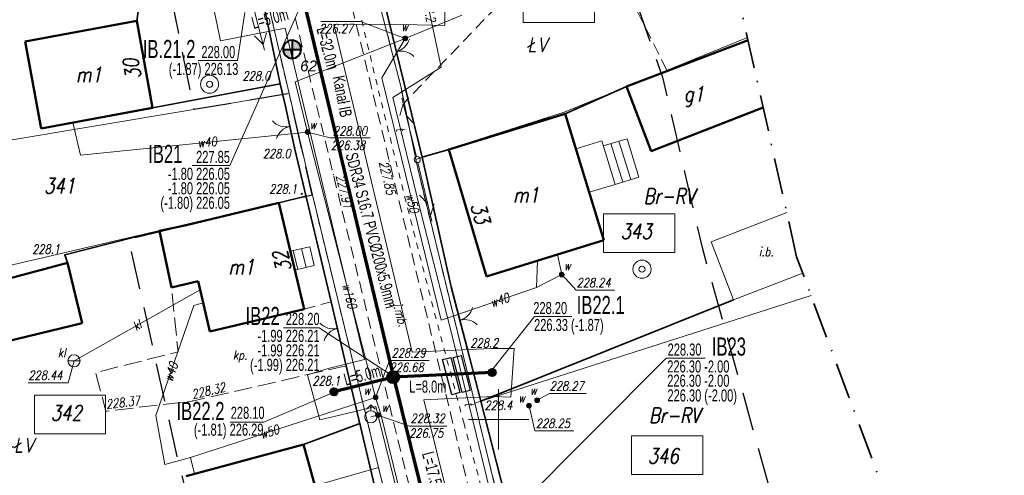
# Model space of a CAD drawing. Header units: millimetres. Extents: x 7436010 to 7436992, y 5663514 to 5666647.
# Tile 14 of 73: x 7436260 to 7436342, y 5663845 to 5663883. Entities that reach past the tile are written whole.
import ezdxf
from ezdxf.enums import TextEntityAlignment as Align

# ---------------------------------------------------------------- set-up
doc = ezdxf.new("R2010")
doc.units = ezdxf.units.MM
doc.header["$PDSIZE"] = 1
for name, pattern in [('$0$HIDDEN', [9.525, 6.35, -3.175]), ('1', [0]), ('2_EGBU_A', [0]), ('3', [1, 0.5, -0.5]), ('GAK', [3.5, 2, -0.75, 0, -0.75]), ('GDE', [0]), ('GUZ', [1.5, 1, -0.5]), ('KOC', [2, 1.5, -0.5]), ('KOU', [1.5, 1, -0.5])]:
    doc.linetypes.add(name, pattern=pattern)
for name, color, linetype, lineweight in [('1 OGRODZENIE', 7, 'BGT', 35), ('15 PRZEWODY KL', 34, 'Continuous', 18), ('2 BRAMY FURTKI', 7, 'Continuous', 18), ('27 ZASUWY WODOCIĄGOWE ISTN', 5, 'Continuous', 18), ('30 WODOCIĄGI ISTN', 5, 'Continuous', 18), ('31 SZAMBO OSADNIK', 34, 'Continuous', 18), ('34 CHODNIKI KP BT', 7, 'KOC', 18), ('41 INNA BUDOWLA', 7, 'Continuous', 18), ('42 RZĘDNE WODOCIĄG', 5, 'Continuous', 18), ('43 RZĘDNE KL', 34, 'Continuous', 18), ('_AA_Kanalizacja grawitacyjna - trasa', 244, 'Continuous', 70), ('_AA_Odcinki boczne grawitacyjne 160mm - trasa', 30, 'Continuous', 70), ('_AA_Studnia kanalizacyjna bet.1000mm - symbol', 24, 'Continuous', 40), ('_AA_Studnia kanalizacyjna PP 600mm - symbol', 24, 'Continuous', 40), ('_DZIAŁKI DO POZWOLENIA', 110, 'Continuous', 9), ('_GG_Otwory geologiczne - symbole', 10, 'Continuous', 40), ('_J_rury AROT', 1, 'Continuous', 30), ('_LINIA ROZ.LOKA', 4, '$0$HIDDEN', 30), ('DZIALKI_SYT-WYS_T_0', 7, 'Continuous', 18), ('EADTD_T_0', 7, 'Continuous', 18), ('EBTPO_L_6', 7, '1', 18), ('EDZPD_L_1', 7, 'GDE', 18), ('EGBB_E_T_0', 7, 'Continuous', 18), ('EGBB_L_0', 7, '2_EGBU_A', 50), ('EUZOU_T_0', 96, 'Continuous', 18), ('GG_otwory_geologiczne_geolog', 10, 'Continuous', 40), ('Linie_odn', 7, 'Continuous', 9), ('obszar odziaływania inwestcyji', 80, 'Continuous', 20), ('Podzial_sekcyjny_krzyze', 7, 'Continuous', 13), ('PunPOMIAR1', 7, 'Continuous', 18), ('PunPOMIAR2', 7, 'Continuous', 18), ('RzedPOMIAR1', 7, 'Continuous', 18), ('RzedPOMIAR2', 7, 'Continuous', 18), ('SDROK_T_0', 7, 'Continuous', 18), ('SDRPK_L_1', 7, 'KOU', 18), ('SIEC_ENERGETYCZNA_L_0', 1, '3', 18), ('SZOPO_L_0', 7, 'BGT', 35), ('SZOPO_T_0', 7, 'Continuous', 18), ('UEEPA_T_3', 1, 'Continuous', 18), ('UTTOC_T_0', 30, 'Continuous', 18), ('UTTOO_T_0', 30, 'Continuous', 18), ('UTTPA_T_2', 30, 'Continuous', 18), ('UTTPO_L_1', 30, '1', 18), ('UWWOA_T_0', 5, 'Continuous', 18), ('UWWOO_T_0', 5, 'Continuous', 18), ('UWWPA_T_0', 5, 'Continuous', 18), ('UWWPA_T_1', 5, 'Continuous', 18), ('UWWPA_T_3', 5, 'Continuous', 18), ('UWWPO_L_1', 5, '1', 18), ('UŻYTKI LINIE', 96, 'GUZ', 18), ('UŻYTKI OZNACZENIE', 96, 'Continuous', 18), ('WEKTOR WODOCIĄGI wo', 5, 'Continuous', 18), ('WUKOS_T_0', 7, 'Continuous', 18), ('WUKOS_T_1', 7, 'Continuous', 18), ('ZAKRES MAPY', 1, 'GAK', 35)]:
    doc.layers.add(name, color=color, linetype=linetype, lineweight=lineweight)
for name, color, linetype in [('_AA_Studnia kanalizacyjna bet.1000mm - plamki', 255, 'Continuous'), ('_AA_Studnia kanalizacyjna PP 600mm - plamki', 24, 'Continuous'), ('_map', 7, 'Continuous'), ('TEKST ks przyłącz korek', 32, 'Continuous'), ('TEKST ks przyłącz L _ i', 32, 'Continuous'), ('TEKST ks sieć L _ i', 244, 'Continuous'), ('TEKST ks studnia', 244, 'Continuous')]:
    doc.layers.add(name, color=color, linetype=linetype)
doc.styles.add('K1_ACAD', font='romans.shx', dxfattribs={"width": 0.8, "oblique": 12})
doc.styles.add('PLAN 1 pop.', font='ARIALN.TTF', dxfattribs={"width": 0.8})
doc.styles.add('PLAN 2 pop.', font='ARIALN.TTF', dxfattribs={"width": 0.8})
doc.linetypes.add('BGT', pattern='A,3.75,[133,ltypeshp.shx,S=0.1875,R=0,X=0,Y=0],3.75', length=7.5)

# ---------------------------------------------------------------- blocks, each defined once
blk = doc.blocks.new('BGB')
at = {"linetype": 'Continuous'}
for centre, start, end in [((-1.5, 0), 359.99955, 60), ((1.5, 0), 120, 180.00045)]:
    blk.add_arc(centre, 1.5, start, end, dxfattribs=at)
blk = doc.blocks.new('SUPE04')
at = {"linetype": 'Continuous'}
for p, q in [((0.25, 0), (5.25, 0)), ((3.9, 0.5), (4.76605, 0)), ((4.76605, 0), (3.9, -0.5))]:
    blk.add_line(p, q, dxfattribs=at)
blk = doc.blocks.new('SUSM04_01')
at = {"linetype": 'Continuous'}
blk.add_circle((0, 0), 0.25, dxfattribs=at)
blk = doc.blocks.new('SUPT01')
at = {"linetype": 'Continuous'}
for p, q in [((0.25, 0), (5.25, 0)), ((3.76605, 0), (2.9, -0.5)), ((3.9, 0.5), (4.76605, 0))]:
    blk.add_line(p, q, dxfattribs=at)
blk = doc.blocks.new('SUUS25')
at = {"linetype": 'Continuous'}
for radius in [0.2, 0.175, 0.15, 0.125, 0.1, 0.075, 0.05, 0.025, 0.00715]:
    blk.add_circle((0, 0), radius, dxfattribs=at)
blk = doc.blocks.new('SUUS02')
at = {"linetype": 'Continuous'}
for p, q in [((0, 1), (-0.35355, 0.64645)), ((0, 1), (0.35355, 0.64645)), ((0, 0.5), (0, 1))]:
    blk.add_line(p, q, dxfattribs=at)
blk.add_circle((0, 0), 0.5, dxfattribs=at)
blk = doc.blocks.new('STD')
at = {"linetype": 'Continuous'}
for radius in [0.75, 0.25]:
    blk.add_circle((0, 0), radius, dxfattribs=at)
blk = doc.blocks.new('WSP')
at = {"linetype": 'Continuous'}
blk.add_circle((0, 0), 0.045, dxfattribs=at)
blk = doc.blocks.new('ZAS')
at = {"linetype": 'Continuous'}
for radius in [0.2, 0.175, 0.15, 0.125, 0.1, 0.075, 0.05, 0.025, 0.00715]:
    blk.add_circle((0, 0), radius, dxfattribs=at)
blk = doc.blocks.new('SZB')
at = {"linetype": 'Continuous'}
blk.add_line((-0.5, 0), (0.5, 0), dxfattribs=at)
blk.add_circle((0, 0), 0.5, dxfattribs=at)
blk = doc.blocks.new('STUDZ')
at = {"layer": '1 OGRODZENIE', "flags": 128}
for points in [[(7436287.37, 5663897.23), (7436287.88, 5663895.26), (7436287.77, 5663894.26), (7436289.05, 5663889.38), (7436289.61, 5663888.58), (7436290.89, 5663883.13), (7436292.19, 5663877.83), (7436293.66, 5663871.74)], [(7436278.6, 5663892.86), (7436278.97, 5663892.14), (7436280.37, 5663885.29), (7436270.15, 5663883.79), (7436270.048, 5663883.033)], [(7436271.336, 5663875.813), (7436281.92, 5663877.8), (7436280.37, 5663885.29)], [(7436283.111, 5663872.492), (7436282.32, 5663876.06), (7436281.92, 5663877.8)], [(7436293.66, 5663871.74), (7436295.893, 5663872.369)], [(7436293.66, 5663871.74), (7436296.062, 5663860.982)], [(7436271.927, 5663865.632), (7436264.08, 5663863.64), (7436264.319, 5663862.984)], [(7436298.54, 5663851.513), (7436319.45, 5663859.91)]]:
    blk.add_lwpolyline(points, dxfattribs=at)
at = {"layer": '15 PRZEWODY KL', "flags": 128}
blk.add_lwpolyline([(7436264.85, 5663854.86), (7436275.294, 5663860.737)], dxfattribs=at)
at = {"layer": '30 WODOCIĄGI ISTN', "flags": 128}
blk.add_lwpolyline([(7436303.148, 5663860.918), (7436305.23, 5663862), (7436304.875, 5663863.657)], dxfattribs=at)
at = {"layer": '34 CHODNIKI KP BT', "flags": 128}
blk.add_lwpolyline([(7436287.384, 5663854.436), (7436274.64, 5663851.52), (7436267.49, 5663850.68), (7436266.63, 5663853.88), (7436273.46, 5663855.6), (7436272.923, 5663860.942), (7436275.122, 5663861.465), (7436276.107, 5663857.295), (7436283.896, 5663859.144), (7436286.133, 5663859.749), (7436287.384, 5663854.436)], dxfattribs=at)
at = {"layer": '41 INNA BUDOWLA', "flags": 128}
for points in [[(7436317.591, 5663864.718), (7436323.853, 5663867.14)], [(7436319.45, 5663859.91), (7436317.591, 5663864.718)], [(7436319.45, 5663859.91), (7436325.179, 5663862.125)]]:
    blk.add_lwpolyline(points, dxfattribs=at)
at = {"layer": '42 RZĘDNE WODOCIĄG', "flags": 128}
for points in [[(7436305.23, 5663862), (7436306.418, 5663860.721), (7436309.605, 5663860.721)], [(7436303.19, 5663851.59), (7436304.221, 5663852.151), (7436307.258, 5663852.151)], [(7436302.52, 5663851.14), (7436303.007, 5663849.05), (7436306.224, 5663849.05)]]:
    blk.add_lwpolyline(points, dxfattribs=at)
at = {"layer": '43 RZĘDNE KL', "flags": 128}
blk.add_lwpolyline([(7436261.05, 5663853.023), (7436264.362, 5663853.023), (7436264.85, 5663854.86)], dxfattribs=at)
at = {"layer": 'EBTPO_L_6'}
for p, q in [((7436306.395, 5663872.419), (7436308.541, 5663873.079)), ((7436308.541, 5663873.079), (7436309.647, 5663869.476)), ((7436308.67, 5663872.658), (7436310.636, 5663873.261)), ((7436310.275, 5663869.669), (7436309.298, 5663872.85)), ((7436310.944, 5663869.875), (7436309.967, 5663873.056)), ((7436311.613, 5663870.08), (7436310.636, 5663873.261)), ((7436309.647, 5663869.476), (7436311.613, 5663870.08)), ((7436307.501, 5663868.817), (7436309.647, 5663869.476)), ((7436282.758, 5663863.93), (7436284.366, 5663864.312)), ((7436283.004, 5663863.988), (7436283.377, 5663862.422)), ((7436283.685, 5663864.15), (7436284.058, 5663862.584)), ((7436284.366, 5663864.312), (7436284.739, 5663862.746)), ((7436283.13, 5663862.364), (7436284.739, 5663862.746))]:
    blk.add_line(p, q, dxfattribs=at)
at = {"layer": 'EDZPD_L_1'}
for p, q in [((7436282.649, 5663876.996), (7436280.847, 5663884.808)), ((7436291.924, 5663877.505), (7436290.253, 5663883.997)), ((7436305.436, 5663875.454), (7436320.604, 5663881.633)), ((7436282.649, 5663876.996), (7436254.678, 5663872.31)), ((7436284.582, 5663868.615), (7436282.649, 5663876.996)), ((7436293.148, 5663871.537), (7436291.924, 5663877.505)), ((7436293.148, 5663871.537), (7436305.436, 5663875.454)), ((7436293.303, 5663870.782), (7436293.148, 5663871.537)), ((7436298.029, 5663851.349), (7436293.303, 5663870.782)), ((7436257.2, 5663862.227), (7436284.582, 5663868.615)), ((7436284.582, 5663868.615), (7436290.066, 5663846.007)), ((7436298.029, 5663851.349), (7436325.871, 5663860.267)), ((7436298.029, 5663851.349), (7436300.076, 5663842.932)), ((7436270.39, 5663840.427), (7436290.066, 5663846.007)), ((7436290.066, 5663846.007), (7436291.344, 5663840.752))]:
    blk.add_line(p, q, dxfattribs=at)
at = {"layer": 'EGBB_L_0'}
for p, q in [((7436260.809, 5663881.323), (7436270.048, 5663883.033)), ((7436270.048, 5663883.033), (7436271.336, 5663875.813)), ((7436260.809, 5663881.323), (7436262.137, 5663874.113)), ((7436310.579, 5663877.576), (7436320.65, 5663881.428)), ((7436310.579, 5663877.576), (7436312.625, 5663872.227)), ((7436262.137, 5663874.113), (7436271.336, 5663875.813)), ((7436295.893, 5663872.369), (7436305.501, 5663875.33)), ((7436305.501, 5663875.33), (7436308.723, 5663864.841)), ((7436312.625, 5663872.227), (7436321.904, 5663875.835)), ((7436295.893, 5663872.369), (7436299.005, 5663861.85)), ((7436274.017, 5663866.074), (7436281.806, 5663867.933)), ((7436281.806, 5663867.933), (7436283.896, 5663859.144)), ((7436271.927, 5663865.632), (7436274.017, 5663866.074)), ((7436271.927, 5663865.632), (7436272.923, 5663860.942)), ((7436299.005, 5663861.85), (7436308.723, 5663864.841)), ((7436252.311, 5663859.761), (7436264.319, 5663862.984)), ((7436264.319, 5663862.984), (7436265.525, 5663857.964)), ((7436272.923, 5663860.942), (7436275.122, 5663861.465)), ((7436275.122, 5663861.465), (7436276.107, 5663857.295)), ((7436276.107, 5663857.295), (7436283.896, 5663859.144)), ((7436253.437, 5663855.061), (7436265.525, 5663857.964)), ((7436274.13, 5663845.311), (7436283.858, 5663847.911)), ((7436283.858, 5663847.911), (7436286.439, 5663838.652))]:
    blk.add_line(p, q, dxfattribs=at)
at = {"layer": 'Podzial_sekcyjny_krzyze', "color": 7, "lineweight": 13}
for p, q in [((7436300, 5663847.5), (7436300, 5663852.5)), ((7436297.5, 5663850), (7436302.5, 5663850))]:
    blk.add_line(p, q, dxfattribs=at)
at = {"layer": 'PunPOMIAR1'}
for p in [(7436281.92, 5663877.8), (7436264.08, 5663863.64)]:
    blk.add_point(p, dxfattribs=at)
at = {"layer": 'PunPOMIAR2'}
for p in [(7436290.955, 5663871.415), (7436286.321, 5663870.292), (7436274.64, 5663851.52), (7436267.49, 5663850.68)]:
    blk.add_point(p, dxfattribs=at)
at = {"layer": 'SDRPK_L_1'}
for p, q in [((7436297.988, 5663842.388), (7436286.771, 5663888.68)), ((7436282.098, 5663887.657), (7436293.376, 5663841.282))]:
    blk.add_line(p, q, dxfattribs=at)
at = {"layer": 'SIEC_ENERGETYCZNA_L_0'}
for p, q in [((7436289.711, 5663878.69), (7436288.551, 5663883.554)), ((7436290.89, 5663873.832), (7436289.711, 5663878.69)), ((7436292.1, 5663868.98), (7436290.89, 5663873.832)), ((7436293.329, 5663864.134), (7436292.1, 5663868.98)), ((7436294.579, 5663859.292), (7436293.329, 5663864.134)), ((7436295.848, 5663854.456), (7436294.579, 5663859.292)), ((7436297.145, 5663849.627), (7436295.848, 5663854.456)), ((7436298.821, 5663843.466), (7436297.145, 5663849.627))]:
    blk.add_line(p, q, dxfattribs=at)
at = {"layer": 'SZOPO_L_0'}
for p, q in [((7436305.501, 5663875.33), (7436310.579, 5663877.576)), ((7436283.111, 5663872.492), (7436286.133, 5663859.749)), ((7436281.806, 5663867.933), (7436284.056, 5663868.509)), ((7436297.396, 5663855.916), (7436296.062, 5663860.982)), ((7436286.133, 5663859.749), (7436287.384, 5663854.436)), ((7436298.54, 5663851.513), (7436297.396, 5663855.916)), ((7436287.384, 5663854.436), (7436290.878, 5663839.653)), ((7436300.485, 5663843.831), (7436298.54, 5663851.513)), ((7436288.51, 5663849.673), (7436283.858, 5663847.911))]:
    blk.add_line(p, q, dxfattribs=at)
at = {"layer": 'UTTPO_L_1'}
for p, q in [((7436295.257, 5663879.186), (7436292.862, 5663890.439)), ((7436291.235, 5663876.674), (7436295.257, 5663879.186)), ((7436293.537, 5663867.29), (7436291.235, 5663876.674)), ((7436296.296, 5663856.378), (7436293.537, 5663867.29)), ((7436300.919, 5663837.382), (7436296.296, 5663856.378))]:
    blk.add_line(p, q, dxfattribs=at)
at = {"layer": 'UWWOA_T_0'}
for p, q in [((7436285.274, 5663882.968), (7436288.564, 5663882.968)), ((7436292.266, 5663881.573), (7436288.564, 5663882.968)), ((7436284.187, 5663873.809), (7436286.056, 5663873.322)), ((7436286.056, 5663873.322), (7436289.379, 5663873.322)), ((7436289.815, 5663851.831), (7436290.974, 5663854.893)), ((7436290.974, 5663854.893), (7436294.263, 5663854.893)), ((7436290.013, 5663850.359), (7436292.623, 5663849.44)), ((7436292.623, 5663849.44), (7436295.706, 5663849.44))]:
    blk.add_line(p, q, dxfattribs=at)
at = {"layer": 'UŻYTKI LINIE', "flags": 128}
for points in [[(7436291.78, 5664098.98), (7436285.17, 5664074.32), (7436277.728, 5664045.894), (7436275.415, 5664037.05), (7436267.398, 5664006.396), (7436265.736, 5663990.877), (7436266.97, 5663974.93), (7436271.21, 5663959.1), (7436275.289, 5663945.265), (7436279.247, 5663930.759), (7436282.686, 5663916.782), (7436290.253, 5663883.997), (7436291.924, 5663877.505), (7436293.148, 5663871.537), (7436293.303, 5663870.782), (7436298.029, 5663851.349), (7436300.076, 5663842.932), (7436302.735, 5663832.544), (7436306.06, 5663818.61), (7436309.78, 5663804.08), (7436311.416, 5663799.459), (7436315.724, 5663789.291), (7436324.768, 5663771.514)], [(7436299.772, 5663807.815), (7436293.961, 5663830.527), (7436291.344, 5663840.752), (7436290.066, 5663846.007), (7436284.582, 5663868.615), (7436282.649, 5663876.996), (7436280.847, 5663884.808), (7436280.017, 5663888.28), (7436279.105, 5663892.097), (7436273.464, 5663915.703), (7436268.413, 5663936.84), (7436267.384, 5663941.146), (7436261.76, 5663962.545), (7436257.825, 5663977.517), (7436257.715, 5663985.662), (7436257.599, 5663994.26), (7436254.813, 5664004.471), (7436251.468, 5664016.728), (7436250.549, 5664027.072), (7436249.484, 5664037.267), (7436248.356, 5664048.169), (7436248.671, 5664065.433), (7436248.805, 5664072.792)], [(7436313.942, 5663878.919), (7436307.365, 5663892.019), (7436292.184, 5663876.238)], [(7436313.942, 5663878.919), (7436305.436, 5663875.454), (7436293.148, 5663871.537)]]:
    blk.add_lwpolyline(points, dxfattribs=at)
at = {"layer": 'WEKTOR WODOCIĄGI wo'}
for p, q in [((7436292.266, 5663881.573), (7436296.966, 5663883.508)), ((7436292.266, 5663881.573), (7436283.157, 5663877.973)), ((7436290.328, 5663878.296), (7436292.266, 5663881.573)), ((7436283.157, 5663877.973), (7436284.187, 5663873.809)), ((7436295.245, 5663858.234), (7436290.328, 5663878.296)), ((7436265.377, 5663871.898), (7436264.754, 5663874.597)), ((7436284.187, 5663873.809), (7436265.377, 5663871.898)), ((7436289.815, 5663851.831), (7436284.187, 5663873.809)), ((7436303.148, 5663860.918), (7436295.245, 5663858.234)), ((7436271.626, 5663850.334), (7436274.78, 5663859.443)), ((7436274.78, 5663859.443), (7436275.545, 5663859.674)), ((7436289.815, 5663851.831), (7436274.488, 5663846.841)), ((7436289.815, 5663851.831), (7436290.247, 5663850.43)), ((7436272.364, 5663846.272), (7436271.626, 5663850.334)), ((7436290.013, 5663850.359), (7436289.426, 5663850.215)), ((7436290.247, 5663850.43), (7436290.013, 5663850.359)), ((7436290.247, 5663850.43), (7436293.423, 5663837.605)), ((7436274.488, 5663846.841), (7436272.364, 5663846.272)), ((7436274.488, 5663846.841), (7436274.813, 5663845.493))]:
    blk.add_line(p, q, dxfattribs=at)
at = {"layer": 'ZAKRES MAPY', "ltscale": 1.5}
blk.add_lwpolyline([(7436214.315, 5664064.98), (7436222.617, 5664010.816), (7436230.123, 5663943.985), (7436248.646, 5663869.319), (7436257.812, 5663817.454), (7436225.282, 5663809.488), (7436239.132, 5663761.426), (7436291.452, 5663747.945), (7436357.743, 5663551.419), (7436423.009, 5663550.191), (7436426.818, 5663608.651), (7436394.875, 5663706.241), (7436353.301, 5663786.617), (7436324.674, 5663863.48), (7436302.117, 5663964.099), (7436300.945, 5664023.124)], dxfattribs=at)
at = {"layer": '2 BRAMY FURTKI'}
for p, rotation in [((7436291.54, 5663880.48), 283.781597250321), ((7436282.715, 5663874.276), 102.4998996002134)]:
    blk.add_blockref('BGB', p, dxfattribs=dict(at, rotation=rotation))
at = {"layer": '27 ZASUWY WODOCIĄGOWE ISTN', "rotation": 264.6899967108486}
for p in [(7436305.23, 5663862), (7436303.19, 5663851.59), (7436302.52, 5663851.14)]:
    blk.add_blockref('ZAS', p, dxfattribs=at)
at = {"layer": '31 SZAMBO OSADNIK'}
blk.add_blockref('SZB', (7436264.85, 5663854.86), dxfattribs=at)
at = {"layer": 'SZOPO_T_0'}
for p, rotation in [((7436296.788, 5663858.226), 284.752468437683), ((7436286.651, 5663857.549), 103.2495281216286)]:
    blk.add_blockref('BGB', p, dxfattribs=dict(at, rotation=rotation))
at = {"layer": 'UEEPA_T_3', "rotation": 284.3944299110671}
blk.add_blockref('SUPE04', (7436279.321, 5663885.68), dxfattribs=at)
at = {"layer": 'UTTPA_T_2'}
for rotation in [104.2623085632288, 283.3771620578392]:
    blk.add_blockref('SUPT01', (7436293.27, 5663871.53), dxfattribs=dict(at, rotation=rotation))
blk.add_blockref('SUSM04_01', (7436293.27, 5663871.53), dxfattribs=at)
at = {"layer": 'UWWPA_T_0'}
blk.add_blockref('SUUS25', (7436290.013, 5663850.359), dxfattribs=at)
at = {"layer": 'UWWPA_T_1'}
for name, p in [('SUUS25', (7436292.266, 5663881.573)), ('SUUS25', (7436284.187, 5663873.809)), ('SUUS25', (7436289.815, 5663851.831)), ('SUUS02', (7436289.426, 5663850.215))]:
    blk.add_blockref(name, p, dxfattribs=at)
at = {"layer": 'UWWPA_T_3'}
for p in [(7436276.072, 5663877.773), (7436311.874, 5663862.449)]:
    blk.add_blockref('STD', p, dxfattribs=at)
at = {"layer": 'WUKOS_T_0'}
for p in [(7436283.111, 5663872.492), (7436283.699, 5663868.694), (7436297.396, 5663855.916), (7436287.384, 5663854.436), (7436298.54, 5663851.513)]:
    blk.add_blockref('WSP', p, dxfattribs=at)
at = {"layer": '15 PRZEWODY KL', "style": 'K1_ACAD', "oblique": 12, "width": 0.8}
blk.add_text('kl', height=0.75, rotation=29.36607, dxfattribs=at).set_placement((7436270.072, 5663857.798), align=Align.MIDDLE)
at = {"layer": '27 ZASUWY WODOCIĄGOWE ISTN', "style": 'K1_ACAD', "oblique": 12, "width": 0.8}
for p in [(7436305.411, 5663862.36), (7436302.607, 5663852.049), (7436301.631, 5663851.404)]:
    blk.add_text('w', height=0.75, dxfattribs=at).set_placement(p)
at = {"layer": '31 SZAMBO OSADNIK', "style": 'K1_ACAD', "oblique": 12, "width": 0.8}
blk.add_text('kl', height=0.75, dxfattribs=at).set_placement((7436263.516, 5663855.157))
at = {"layer": '34 CHODNIKI KP BT', "style": 'K1_ACAD', "oblique": 12, "width": 0.8}
blk.add_text('kp.', height=0.75, dxfattribs=at).set_placement((7436278.015, 5663854.971))
at = {"layer": '41 INNA BUDOWLA', "style": 'K1_ACAD', "oblique": 12, "width": 0.8}
blk.add_text('i.b.', height=0.75, dxfattribs=at).set_placement((7436321.56, 5663863.528))
at = {"layer": '42 RZĘDNE WODOCIĄG', "style": 'K1_ACAD', "oblique": 12, "width": 0.8}
for s, p in [('228.24', (7436306.453, 5663860.954)), ('228.27', (7436304.228, 5663852.395)), ('228.25', (7436303.082, 5663849.295))]:
    blk.add_text(s, height=0.75, dxfattribs=at).set_placement(p)
at = {"layer": '43 RZĘDNE KL', "style": 'K1_ACAD', "oblique": 12, "width": 0.8}
blk.add_text('228.44', height=0.75, dxfattribs=at).set_placement((7436261.073, 5663853.28))
at = {"layer": 'DZIALKI_SYT-WYS_T_0', "style": 'K1_ACAD', "oblique": 12, "width": 0.8}
for s, p in [('341', (7436263.659, 5663869.353)), ('343', (7436311.389, 5663865.59)), ('342', (7436264.214, 5663850.541)), ('346', (7436313.631, 5663846.98))]:
    blk.add_text(s, height=1.25, dxfattribs=at).set_placement(p, align=Align.MIDDLE)
at = {"layer": 'EADTD_T_0', "style": 'K1_ACAD', "oblique": 12, "width": 0.8}
for s, rotation, p in [('30', 100.68252, (7436270.277, 5663879.15)), ('33', 286.45204, (7436297.893, 5663866.913)), ('32', 104.10224, (7436282.688, 5663863.238))]:
    blk.add_text(s, height=1.25, rotation=rotation, dxfattribs=at).set_placement(p, align=Align.CENTER)
at = {"layer": 'EGBB_E_T_0', "style": 'K1_ACAD', "oblique": 12, "width": 0.8}
for s, p in [('m1', (7436266.082, 5663878.571)), ('g1', (7436316.176, 5663876.763)), ('m1', (7436302.28, 5663868.598)), ('m1', (7436278.719, 5663862.641))]:
    blk.add_text(s, height=1.25, dxfattribs=at).set_placement(p, align=Align.MIDDLE)
at = {"layer": 'EUZOU_T_0', "style": 'K1_ACAD', "oblique": 12, "width": 0.8}
for p in [(7436314.129, 5663868.498), (7436314.577, 5663850.333)]:
    blk.add_text('Br-RV', height=1.25, dxfattribs=at).set_placement(p, align=Align.MIDDLE)
at = {"layer": 'RzedPOMIAR1', "style": 'K1_ACAD', "oblique": 12, "width": 0.8}
for s, p in [('228.0', (7436278.797, 5663878.086)), ('228.1', (7436261.379, 5663863.732))]:
    blk.add_text(s, height=0.75, dxfattribs=at).set_placement(p)
at = {"layer": 'RzedPOMIAR2', "style": 'K1_ACAD', "oblique": 12, "width": 0.8}
for s, rotation, p in [('227.85', 283.6208, (7436290.095, 5663871.3)), ('227.91', 283.6685, (7436286.538, 5663870.166)), ('228.32', 12.88819, (7436274.686, 5663851.698)), ('228.37', 6.70054, (7436267.537, 5663850.872))]:
    blk.add_text(s, height=0.75, rotation=rotation, dxfattribs=at).set_placement(p)
at = {"layer": 'SDROK_T_0', "style": 'K1_ACAD', "oblique": 12, "width": 0.8}
blk.add_text('j.mb.', height=0.75, rotation=285.12401, dxfattribs=at).set_placement((7436291.605, 5663859.677), align=Align.MIDDLE_LEFT)
at = {"layer": 'UTTOC_T_0', "style": 'K1_ACAD', "oblique": 12, "width": 0.8}
blk.add_text('227.2', height=0.75, rotation=284.20882, dxfattribs=at).set_placement((7436294.456, 5663882.948), align=Align.MIDDLE_RIGHT)
at = {"layer": 'UTTOO_T_0', "style": 'K1_ACAD', "oblique": 12, "width": 0.8}
for rotation, p in [(283.78118, (7436291.478, 5663874.109)), (283.67942, (7436297.173, 5663851.357))]:
    blk.add_text('t', height=0.75, rotation=rotation, dxfattribs=at).set_placement(p)
at = {"layer": 'UWWOA_T_0', "style": 'K1_ACAD', "oblique": 12, "width": 0.8}
for s, p in [('226.27', (7436285.141, 5663882.761)), ('228.00', (7436286.287, 5663874.272)), ('226.38', (7436286.124, 5663873.079)), ('228.29', (7436291.141, 5663855.885)), ('226.68', (7436290.975, 5663854.692)), ('228.32', (7436292.713, 5663850.459)), ('226.75', (7436292.592, 5663849.24))]:
    blk.add_text(s, height=0.75, dxfattribs=at).set_placement(p, align=Align.TOP_LEFT)
for p in [(7436291.937, 5663882.159), (7436284.358, 5663874.038), (7436288.839, 5663852.042), (7436290.31, 5663850.639)]:
    blk.add_text('w', height=0.75, dxfattribs=at).set_placement(p)
at = {"layer": 'UWWOO_T_0', "style": 'K1_ACAD', "oblique": 12, "width": 0.8}
for s, rotation, p in [('w40', 5.80117, (7436275.873, 5663872.964)), ('w50', 283.77331, (7436292.87, 5663867.926)), ('w160', 284.36324, (7436287.663, 5663860.235)), ('w40', 18.75563, (7436300.1, 5663859.883)), ('w40', 70.89987, (7436272.875, 5663853.941)), ('w50', 18.03316, (7436281.039, 5663848.974))]:
    blk.add_text(s, height=0.75, rotation=rotation, dxfattribs=at).set_placement(p, align=Align.MIDDLE)
at = {"layer": 'UŻYTKI OZNACZENIE', "style": 'K1_ACAD', "oblique": 12, "width": 0.8}
for s, p in [('ŁV', (7436302.373, 5663881.658)), ('Br-ŁV', (7436257.646, 5663848.48))]:
    blk.add_text(s, height=1.25, dxfattribs=at).set_placement(p, align=Align.TOP_LEFT)
at = {"layer": 'WUKOS_T_1', "style": 'K1_ACAD', "oblique": 12, "width": 0.8}
for s, p in [('228.0', (7436282.791, 5663872.395)), ('228.1', (7436286.894, 5663853.573))]:
    blk.add_text(s, height=0.75, dxfattribs=at).set_placement(p, align=Align.TOP_RIGHT)
blk.add_text('228.1', height=0.75, dxfattribs=at).set_placement((7436283.325, 5663868.724), align=Align.RIGHT)
for s, p in [('228.2', (7436297.663, 5663856.717)), ('228.4', (7436298.834, 5663851.553))]:
    blk.add_text(s, height=0.75, dxfattribs=at).set_placement(p, align=Align.TOP_LEFT)
blk = doc.blocks.new('A$C759113EB')
at = {"linetype": '1'}
h = blk.add_hatch(color=1, dxfattribs=at)
h.dxf.hatch_style = 1
h.paths.add_polyline_path([(1.5, 1.5), (3, 1.5, 0.414214), (1.5, 3)])
h.paths.add_polyline_path([(1.5, 1.5), (0, 1.5, 0.414214), (1.5, 0)])
at = {"layer": 'GG_otwory_geologiczne_geolog', "color": 10}
for p, q in [((1.5, 3), (1.5, 0)), ((0, 1.5), (3, 1.5))]:
    blk.add_line(p, q, dxfattribs=at)
at = {"layer": 'GG_otwory_geologiczne_geolog', "color": 1}
for start, end in [(90, 180), (270, 0)]:
    blk.add_arc((1.5, 1.5), 1.5, start, end, dxfattribs=at)
at = {"layer": 'GG_otwory_geologiczne_geolog', "color": 10}
for start, end in [(0, 90), (180, 270)]:
    blk.add_arc((1.5, 1.5), 1.5, start, end, dxfattribs=at)

msp = doc.modelspace()

# ---------------------------------------------------------------- hatches: boundary and pattern name
at = {"layer": '_AA_Studnia kanalizacyjna bet.1000mm - plamki', "linetype": 'Continuous'}
h = msp.add_hatch(color=256, dxfattribs=at)
edge = h.paths.add_edge_path()
edge.add_arc((7436291.28, 5663853.5), 0.5, 0, 360)
at = {"layer": '_AA_Studnia kanalizacyjna PP 600mm - plamki', "linetype": 'Continuous'}
h = msp.add_hatch(color=30, dxfattribs=at)
edge = h.paths.add_edge_path()
edge.add_arc((7436299.465, 5663853.892), 0.3, 0, 360)
h = msp.add_hatch(color=30, dxfattribs=at)
edge = h.paths.add_edge_path()
edge.add_arc((7436286.372, 5663852.288), 0.3, 0, 360)

# ---------------------------------------------------------------- linework, layer by layer
at = {"layer": '_AA_Kanalizacja grawitacyjna - trasa'}
msp.add_lwpolyline([(7436265.145, 5664021.024), (7436260.251, 5663995.803), (7436260.642, 5663983.495), (7436261.834, 5663975.611), (7436263.058, 5663968.513), (7436268.647, 5663946.245), (7436269.939, 5663941.511), (7436271.448, 5663934.952), (7436275.254, 5663919.53), (7436276.487, 5663914.63), (7436277.851, 5663908.989), (7436283.839, 5663884.748), (7436291.293, 5663853.5), (7436295.498, 5663836.543), (7436297.14, 5663830.184), (7436303.857, 5663804.49), (7436307.643, 5663793.189), (7436322.2, 5663764.572), (7436333.516, 5663741.626), (7436339.623, 5663731.528)], dxfattribs=at)
at = {"layer": '_AA_Odcinki boczne grawitacyjne 160mm - trasa', "linetype": 'Continuous'}
for points in [[(7436291.293, 5663853.5), (7436286.372, 5663852.288)], [(7436299.465, 5663853.892), (7436291.293, 5663853.5)]]:
    msp.add_lwpolyline(points, dxfattribs=at)
at = {"layer": '_AA_Studnia kanalizacyjna bet.1000mm - symbol', "linetype": 'Continuous'}
msp.add_circle((7436291.28, 5663853.5), 0.5, dxfattribs=at)
at = {"layer": '_AA_Studnia kanalizacyjna PP 600mm - symbol', "color": 30, "linetype": 'Continuous'}
for centre in [(7436299.465, 5663853.892), (7436286.372, 5663852.288)]:
    msp.add_circle(centre, 0.3, dxfattribs=at)
at = {"layer": '_DZIAŁKI DO POZWOLENIA'}
for points in [[(7436302.037, 5663886.097), (7436307.93, 5663886.097), (7436307.93, 5663882.896), (7436302.037, 5663882.896)], [(7436308.687, 5663867.024), (7436314.579, 5663867.024), (7436314.579, 5663863.822), (7436308.687, 5663863.822)], [(7436261.576, 5663852.022), (7436267.468, 5663852.022), (7436267.468, 5663848.821), (7436261.576, 5663848.821)], [(7436311.015, 5663848.63), (7436316.907, 5663848.63), (7436316.907, 5663845.429), (7436311.015, 5663845.429)]]:
    msp.add_lwpolyline(points, close=True, dxfattribs=at)
at = {"layer": '_J_rury AROT'}
for points in [[(7436296.046, 5663855.128), (7436296.793, 5663852.223), (7436296.116, 5663852.048), (7436295.368, 5663854.954)], [(7436296.909, 5663855.31), (7436297.657, 5663852.404), (7436296.979, 5663852.23), (7436296.231, 5663855.135)]]:
    msp.add_lwpolyline(points, close=True, dxfattribs=at)
at = {"layer": '_LINIA ROZ.LOKA', "ltscale": 0.5, "flags": 128}
msp.add_lwpolyline([(7436769.819, 5666386.172), (7436785.63, 5666401.9), (7436777.168, 5666339.855), (7436769.643, 5666284.835), (7436763.693, 5666241.333), (7436758.706, 5666204.871), (7436746.995, 5666120.477), (7436746.67, 5666118.16), (7436746, 5666112.25), (7436742.679, 5666086.949), (7436737.87, 5666050.31), (7436735.793, 5666034.48), (7436729.165, 5665983.959), (7436725.413, 5665955.369), (7436721.158, 5665922.936), (7436716.677, 5665892.746), (7436714.652, 5665879.501), (7436710.699, 5665853.651), (7436705.915, 5665822.364), (7436701.238, 5665791.78), (7436696.682, 5665761.986), (7436693.363, 5665740.276), (7436692.49, 5665734.57), (7436691.24, 5665725.21), (7436686.817, 5665692.279), (7436686.24, 5665687.98), (7436687.02, 5665687.872), (7436687.796, 5665687.765), (7436688.426, 5665687.677), (7436689.729, 5665687.497), (7436691.702, 5665687.224), (7436695.055, 5665686.76), (7436699.592, 5665686.132), (7436703.87, 5665685.495), (7436710.052, 5665684.688), (7436704.144, 5665626.716), (7436692.353, 5665554.027), (7436684.4, 5665507.895), (7436678.948, 5665476.375), (7436678.106, 5665452.583), (7436669.825, 5665424.532), (7436658.741, 5665384.423), (7436649.917, 5665353.223), (7436656.066, 5665352.41), (7436640.531, 5665294.184), (7436627.067, 5665248.662), (7436617.803, 5665220.557), (7436609.033, 5665184.743), (7436597.094, 5665145.042), (7436586.74, 5665104.181), (7436580.262, 5665077.607), (7436551.399, 5665080.628), (7436544.132, 5665053.462), (7436541.654, 5665043.684), (7436535.648, 5665019.894), (7436527.279, 5664986.713), (7436518.85, 5664953.127), (7436540.241, 5664951.286), (7436527.274, 5664905.085), (7436512.887, 5664848.872), (7436512.752, 5664848.252), (7436491.254, 5664843.656), (7436490.454, 5664840.416), (7436488.749, 5664840.174), (7436485.592, 5664828.52), (7436480.77, 5664810.687), (7436477.564, 5664798.832), (7436470.048, 5664771.067), (7436466.776, 5664758.912), (7436460.996, 5664737.529), (7436453.383, 5664709.453), (7436450.493, 5664698.657), (7436449.293, 5664694.235), (7436447.878, 5664689.001), (7436444.735, 5664677.411), (7436439.734, 5664658.879), (7436430.798, 5664625.844), (7436422.092, 5664592.636), (7436411.808, 5664553.448), (7436402.818, 5664519.107), (7436395.065, 5664489.579), (7436386.906, 5664458.419), (7436380.697, 5664434.655), (7436376.518, 5664418.897), (7436373.403, 5664406.849), (7436371.231, 5664398.643), (7436365.4, 5664376.386), (7436360.194, 5664356.586), (7436358.975, 5664351.964), (7436370.073, 5664349.716), (7436345.743, 5664252.376), (7436338.101, 5664221.811), (7436346.559, 5664219.638), (7436332.958, 5664172.827), (7436327.706, 5664153.961), (7436320.71, 5664127.647), (7436315.847, 5664109.043), (7436293.508, 5664105.672), (7436291.778, 5664098.993), (7436311.255, 5664095.216), (7436305.86, 5664069.899), (7436301.249, 5664052.498), (7436298.259, 5664034.704), (7436295.226, 5664016.7), (7436294.203, 5663992.362), (7436295.675, 5663969.316), (7436298.862, 5663944.903), (7436305.053, 5663922.416), (7436309.368, 5663907.37), (7436310.083, 5663904.279), (7436287.939, 5663894.265), (7436287.89, 5663894.23), (7436289.293, 5663888.169), (7436307.22, 5663896.421), (7436313.563, 5663878.366), (7436316.816, 5663864.356), (7436323.097, 5663841.843), (7436323.621, 5663840.346), (7436302.734, 5663832.549), (7436306.084, 5663818.609), (7436328.591, 5663826.53), (7436335.305, 5663807.875), (7436346.491, 5663776.834), (7436347.265, 5663774.439), (7436325.835, 5663769.718), (7436328.273, 5663765.489), (7436328.273, 5663765.489), (7436337.733, 5663749.257), (7436355.952, 5663758.124), (7436369.036, 5663743.036), (7436379.219, 5663723.732), (7436386.589, 5663707.332), (7436393.785, 5663687.445), (7436394.545, 5663683.162), (7436386.119, 5663681.18), (7436375.065, 5663673.191), (7436376.66, 5663669.404), (7436378.039, 5663665.373), (7436383.145, 5663649.886), (7436385.452, 5663641.268), (7436392.561, 5663614.937), (7436402.771, 5663597.554), (7436404.552, 5663594.357), (7436398.144, 5663579.556), (7436383.472, 5663579.872), (7436383.472, 5663598.954), (7436383.536, 5663613.755), (7436381.268, 5663622.159), (7436375.493, 5663643.653), (7436374.487, 5663647.412), (7436373.191, 5663652.22), (7436366.812, 5663649.775), (7436363.111, 5663660.126), (7436369.055, 5663664.529), (7436367.983, 5663667.458), (7436362.418, 5663663.455), (7436351.027, 5663690.171), (7436348.921, 5663700.662), (7436355.281, 5663701.413), (7436350.008, 5663711.545), (7436342.684, 5663723.842), (7436323.689, 5663721.102), (7436294.623, 5663770.744), (7436268.862, 5663766.229), (7436263.066, 5663785.818), (7436260.041, 5663784.815), (7436254.686, 5663782.735), (7436252.465, 5663789.248), (7436260.428, 5663792.401), (7436278.163, 5663799.499), (7436285.701, 5663801.994), (7436278.819, 5663825.679), (7436273.401, 5663846.926), (7436269.385, 5663864.936), (7436284.572, 5663868.617), (7436282.661, 5663876.992), (7436274.791, 5663875.665), (7436272.427, 5663887.404), (7436280.035, 5663888.292), (7436279.108, 5663892.091), (7436269.52, 5663890.933), (7436263.103, 5663914.553), (7436258.603, 5663935.854), (7436251.252, 5663959.731), (7436247.766, 5663974.333), (7436257.809, 5663977.446), (7436257.698, 5663985.662), (7436257.603, 5663994.259), (7436254.811, 5664004.46), (7436251.476, 5664016.715), (7436250.549, 5664027.068), (7436249.485, 5664037.257), (7436242.689, 5664037.334), (7436241.678, 5664048.834), (7436240.901, 5664065.752), (7436219.891, 5664094.241), (7436221.988, 5664101.65), (7436224.111, 5664100.45), (7436249.122, 5664102.024), (7436242.679, 5664108.296), (7436226.645, 5664128.307), (7436226.023, 5664140.261), (7436224.837, 5664141.852), (7436219.239, 5664143.564), (7436189.719, 5664143.162), (7436172.237, 5664151.732), (7436160.044, 5664157.699), (7436156.645, 5664159.354), (7436144.813, 5664164.949), (7436142.537, 5664166.012), (7436135.048, 5664171.548), (7436122.04, 5664181.325), (7436108.217, 5664191.494), (7436106.941, 5664192.438), (7436096.692, 5664202.791), (7436089.704, 5664209.893), (7436082.365, 5664217.233), (7436065.983, 5664208.509), (7436054.19, 5664202.177), (7436048.152, 5664211.644), (7436077.493, 5664231.589), (7436078.107, 5664230.801), (7436082.881, 5664224.701), (7436088.006, 5664218.657), (7436091.262, 5664215.402), (7436100.884, 5664205.311), (7436105.441, 5664200.58), (7436107, 5664198.997), (7436108.613, 5664197.357), (7436109.381, 5664196.579), (7436109.537, 5664196.424), (7436113.388, 5664193.768), (7436117.543, 5664190.756), (7436126.187, 5664184.59), (7436131.518, 5664180.704), (7436136.117, 5664196.766), (7436147.656, 5664192.776), (7436144.066, 5664181.29), (7436141.619, 5664173.448), (7436149.976, 5664169.141), (7436161.928, 5664163.007), (7436166.873, 5664160.461), (7436176.132, 5664155.711), (7436190.605, 5664148.285), (7436211.642, 5664148.485), (7436219.974, 5664148.576), (7436227.765, 5664146.175), (7436230.924, 5664142.228), (7436230.702, 5664137.627), (7436231.983, 5664130.138), (7436242.856, 5664115.225), (7436255.74, 5664102.74), (7436277.106, 5664081.501), (7436279.285, 5664110.772), (7436287.113, 5664140.297), (7436294.815, 5664168.383), (7436300.408, 5664167.926), (7436303.617, 5664180.054), (7436314.754, 5664222.52), (7436320.67, 5664244.509), (7436329.286, 5664276.326), (7436339.489, 5664314.222), (7436347.351, 5664343.307), (7436344.053, 5664344.135), (7436348.208, 5664369.312), (7436371.206, 5664451.734), (7436387.619, 5664516.956), (7436415.586, 5664621.211), (7436434.673, 5664694.676), (7436464.45, 5664803.668), (7436472.924, 5664837.816), (7436477.353, 5664838.622), (7436478.209, 5664841.782), (7436481.513, 5664853.977), (7436494.029, 5664899.688), (7436502.397, 5664930.227), (7436504.591, 5664938.275), (7436507.768, 5664949.805), (7436500.72, 5664950.002), (7436508.915, 5664982.673), (7436528.12, 5665058.555), (7436539.985, 5665099.162), (7436546.498, 5665097.773), (7436553.59, 5665124.943), (7436568.605, 5665185.165), (7436573.132, 5665202.815), (7436575.085, 5665210.138), (7436580.009, 5665229.574), (7436583.775, 5665244.514), (7436593.841, 5665284.253), (7436602.232, 5665317.293), (7436613.909, 5665363.64), (7436618.238, 5665380.682), (7436630.042, 5665427.092), (7436635.598, 5665448.858), (7436641.55, 5665472.258), (7436645.603, 5665488.174), (7436647.468, 5665501.708), (7436650.045, 5665519.827), (7436651.532, 5665531.047), (7436655.658, 5665560.729), (7436662.169, 5665607.706), (7436664.223, 5665622.584), (7436669.045, 5665657.294), (7436673.241, 5665687.673), (7436669.129, 5665688.355), (7436676.292, 5665740.38), (7436691.423, 5665845.086), (7436699.67, 5665904.313), (7436707.4, 5665965.125), (7436522.196, 5665967.371), (7436460.268, 5665974.019), (7436461.788, 5665994.07), (7436645.179, 5665988.69), (7436704.596, 5665987.733), (7436718.228, 5666087.224), (7436731.411, 5666189.827), (7436742.139, 5666261.152), (7436750.004, 5666316.478), (7436754.582, 5666343.797), (7436764.085, 5666343.133), (7436769.819, 5666386.172)], dxfattribs=at)
at = {"layer": 'Linie_odn'}
for points in [[(7436283.825, 5663884.776), (7436277.76, 5663871.049), (7436274.62, 5663871.049)], [(7436278.994, 5663883.719), (7436278.394, 5663879.739), (7436275.13, 5663879.739)], [(7436299.363, 5663853.959), (7436302.973, 5663858.528), (7436306.063, 5663858.528)], [(7436291.293, 5663853.564), (7436285.138, 5663857.596), (7436282.194, 5663857.599)], [(7436295.509, 5663836.634), (7436313.884, 5663855.089), (7436317.095, 5663855.089)], [(7436286.377, 5663852.253), (7436280.575, 5663849.78), (7436277.773, 5663849.777)]]:
    msp.add_lwpolyline(points, dxfattribs=at)
at = {"layer": 'obszar odziaływania inwestcyji', "ltscale": 2}
for points in [[(7436285.406, 5663886.744), (7436292.148, 5663886.724), (7436295.55, 5663886.714), (7436295.55, 5663882.637), (7436292.136, 5663882.724), (7436286.374, 5663882.741)], [(7436282.34, 5663882.41), (7436276.97, 5663881.368), (7436276.204, 5663885.088), (7436278.583, 5663885.74), (7436281.395, 5663886.301)], [(7436286.374, 5663882.741), (7436292.854, 5663855.577)], [(7436282.34, 5663882.41), (7436288.887, 5663854.967)], [(7436292.854, 5663855.577), (7436299.369, 5663855.889), (7436301.297, 5663855.889), (7436301.027, 5663851.848), (7436299.56, 5663851.894), (7436293.82, 5663851.619)], [(7436288.887, 5663854.967), (7436285.894, 5663854.229), (7436284.171, 5663853.701), (7436285.205, 5663849.964), (7436286.851, 5663850.346), (7436289.833, 5663851.08)], [(7436293.82, 5663851.619), (7436296.962, 5663838.95)], [(7436289.833, 5663851.08), (7436293.084, 5663837.969)]]:
    msp.add_lwpolyline(points, dxfattribs=at)
at = {"layer": 'UWWPO_L_1', "linetype": '1'}
for p, q in [((7436292.266, 5663881.573), (7436296.966, 5663883.508)), ((7436292.266, 5663881.573), (7436283.157, 5663877.973)), ((7436290.328, 5663878.296), (7436292.266, 5663881.573)), ((7436283.157, 5663877.973), (7436284.187, 5663873.809)), ((7436295.245, 5663858.234), (7436290.328, 5663878.296)), ((7436265.377, 5663871.898), (7436264.754, 5663874.597)), ((7436284.187, 5663873.809), (7436265.377, 5663871.898)), ((7436289.815, 5663851.831), (7436284.187, 5663873.809)), ((7436303.232, 5663863.151), (7436303.148, 5663860.918)), ((7436303.148, 5663860.918), (7436295.245, 5663858.234)), ((7436271.626, 5663850.334), (7436274.78, 5663859.443)), ((7436274.78, 5663859.443), (7436275.545, 5663859.674)), ((7436289.815, 5663851.831), (7436274.488, 5663846.841)), ((7436289.815, 5663851.831), (7436290.247, 5663850.43)), ((7436272.364, 5663846.272), (7436271.626, 5663850.334)), ((7436290.013, 5663850.359), (7436289.426, 5663850.215)), ((7436290.247, 5663850.43), (7436290.013, 5663850.359)), ((7436290.247, 5663850.43), (7436293.423, 5663837.605)), ((7436274.488, 5663846.841), (7436272.364, 5663846.272)), ((7436274.488, 5663846.841), (7436274.813, 5663845.493))]:
    msp.add_line(p, q, dxfattribs=at)

# ---------------------------------------------------------------- block references
at = {"layer": '_GG_Otwory geologiczne - symbole', "xscale": 0.5, "yscale": 0.5, "zscale": 0.5}
msp.add_blockref('A$C759113EB', (7436282.155, 5663879.911), dxfattribs=at)
at = {"layer": '_map'}
msp.add_blockref('STUDZ', (0, 0), dxfattribs=at)

# ---------------------------------------------------------------- texts
at = {"layer": '_GG_Otwory geologiczne - symbole', "insert": (7436283.572, 5663879.736), "char_height": 0.9, "width": 2.44456, "attachment_point": 1}
msp.add_mtext('{\\fArial|b0|i1|c238|p34;62}', dxfattribs=at)
at = {"layer": 'TEKST ks przyłącz korek', "width": 0.8}
for s, height, style, p in [('IB.21.2', 1.5, 'PLAN 1 pop.', (7436270.543, 5663879.939)), ('228.00', 1, 'PLAN 2 pop.', (7436275.394, 5663879.939)), ('(-1.87) 226.13 ', 1, 'PLAN 2 pop.', (7436272.698, 5663878.539)), ('IB22.2', 1.5, 'PLAN 1 pop.', (7436273.335, 5663849.95)), ('228.10', 1, 'PLAN 2 pop.', (7436277.825, 5663850.052)), ('(-1.81) 226.29 ', 1, 'PLAN 2 pop.', (7436274.777, 5663848.652))]:
    msp.add_text(s, height=height, dxfattribs=dict(at, style=style)).set_placement(p)
for s, height, style, p in [('228.20', 1, 'PLAN 2 pop.', (7436305.676, 5663858.728)), ('IB22.1', 1.5, 'PLAN 1 pop.', (7436310.442, 5663858.728)), ('226.33 (-1.87)', 1, 'PLAN 2 pop.', (7436308.695, 5663857.328))]:
    msp.add_text(s, height=height, dxfattribs=dict(at, style=style)).set_placement(p, align=Align.RIGHT)
at = {"layer": 'TEKST ks przyłącz L _ i', "style": 'PLAN 2 pop.', "width": 0.8}
for s, rotation, p in [('L=5.0m', 14.8286, (7436279.712, 5663882.346)), ('L=5.0m', 14.8286, (7436287.348, 5663852.791)), ('L=8.0m', 0.40782, (7436292.605, 5663852.208))]:
    msp.add_text(s, height=1, rotation=rotation, dxfattribs=at).set_placement(p)
at = {"layer": 'TEKST ks sieć L _ i', "style": 'PLAN 2 pop.', "width": 0.8}
for s, rotation, p in [('L=32.0m', 285.1063, (7436284.905, 5663882.365)), ('Kanał IB', 280.82594, (7436286.256, 5663878.374)), ('SDR34 S16.7 PVC%%c200x5.9mm', 284.63335, (7436287.322, 5663871.945)), ('L=17.5m', 285.1063, (7436293.647, 5663847.163))]:
    msp.add_text(s, height=1, rotation=rotation, dxfattribs=at).set_placement(p)
at = {"layer": 'TEKST ks studnia', "width": 0.8}
for s, height, style, p in [('IB21', 1.5, 'PLAN 1 pop.', (7436273.82, 5663871.249)), ('227.85', 1, 'PLAN 2 pop.', (7436277.76, 5663871.249)), ('-1.80 226.05', 1, 'PLAN 2 pop.', (7436277.76, 5663869.849)), ('-1.80 226.05', 1, 'PLAN 2 pop.', (7436277.76, 5663868.649)), ('(-1.80) 226.05', 1, 'PLAN 2 pop.', (7436277.76, 5663867.449)), ('IB22', 1.5, 'PLAN 1 pop.', (7436281.882, 5663857.823)), ('228.20', 1, 'PLAN 2 pop.', (7436285.181, 5663857.823)), ('-1.99 226.21', 1, 'PLAN 2 pop.', (7436285.181, 5663856.423)), ('IB23', 1.5, 'PLAN 1 pop.', (7436320.48, 5663855.289)), ('-1.99 226.21', 1, 'PLAN 2 pop.', (7436285.181, 5663855.223)), ('228.30', 1, 'PLAN 2 pop.', (7436316.797, 5663855.289)), ('(-1.99) 226.21', 1, 'PLAN 2 pop.', (7436285.181, 5663854.023)), ('226.30 -2.00 ', 1, 'PLAN 2 pop.', (7436319.366, 5663853.889)), ('226.30 -2.00 ', 1, 'PLAN 2 pop.', (7436319.366, 5663852.711)), ('226.30 (-2.00)', 1, 'PLAN 2 pop.', (7436319.735, 5663851.489))]:
    msp.add_text(s, height=height, dxfattribs=dict(at, style=style)).set_placement(p, align=Align.RIGHT)

doc.saveas('drawing.dxf')
